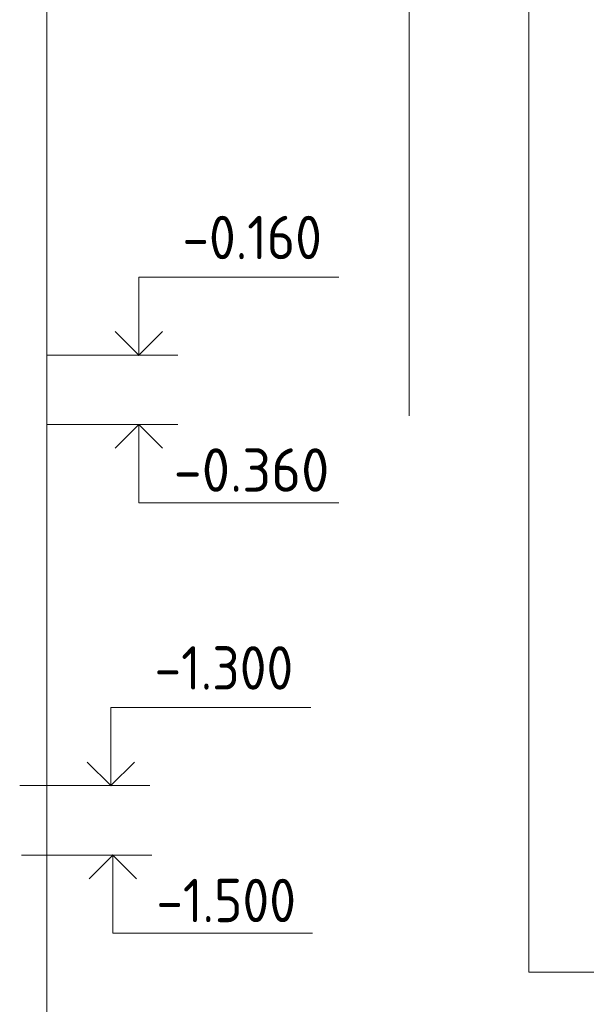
# Model space of a CAD drawing. Header units: millimetres. Extents: x 0 to 21000, y -5 to 14850.
# Tile 26 of 35: x 11422 to 13053, y 3355 to 6192. Entities that reach past the tile are written whole.
import ezdxf

# ---------------------------------------------------------------- set-up
doc = ezdxf.new("R2010")
doc.units = ezdxf.units.MM
doc.layers.add('Standard', color=7, linetype='Continuous', lineweight=25)
doc.layers.add('Позиционная метка линия выноска', color=7, linetype='Continuous', lineweight=13)
doc.styles.add('ISOCPEUR', font='txt')

msp = doc.modelspace()

# ---------------------------------------------------------------- linework, layer by layer
at = {"layer": 'Standard', "color": 7, "linetype": 'Continuous', "lineweight": 13, "transparency": 33554687}
for p, q in [((11877.1, 5225), (11502.1, 5225)), ((11877.1, 5025), (11502.1, 5025)), ((11796.8, 3985), (11421.8, 3985)), ((11802.1, 3785), (11427.1, 3785))]:
    msp.add_line(p, q, dxfattribs=at)
for points in [[(21000, 14850), (11500, 14850), (11500, 3000), (21000, 3000), (21000, 14850)], [(11764.6, 5225), (11764.6, 5450), (12340.2, 5450)], [(11764.6, 5025), (11764.6, 4800), (12340.2, 4800)], [(11684.3, 3985), (11684.3, 4210), (12260, 4210)], [(11689.6, 3785), (11689.6, 3560), (12265.2, 3560)]]:
    msp.add_lwpolyline(points, dxfattribs=at)
at = {"layer": 'Standard', "color": 254, "linetype": 'Continuous', "lineweight": 18, "true_color": 0xc4c4ff, "transparency": 33554687}
msp.add_lwpolyline([(12887.8, 3447.6), (15775.3, 3447.6), (15775.3, 12925.1), (12887.8, 12925.1), (12887.8, 3447.6)], dxfattribs=at)
at = {"layer": 'Standard', "color": 7, "linetype": 'Continuous', "lineweight": 35, "transparency": 33554687}
for points in [[(11696.5, 5293.1), (11764.6, 5225), (11832.7, 5293.1)], [(11696.5, 4957), (11764.6, 5025), (11832.7, 4957)], [(11616.2, 4053.1), (11684.3, 3985), (11752.4, 4053.1)], [(11621.5, 3717), (11689.6, 3785), (11757.7, 3717)]]:
    msp.add_lwpolyline(points, dxfattribs=at)
at = {"layer": 'Позиционная метка линия выноска', "color": 7, "linetype": 'Continuous', "lineweight": 18, "transparency": 33554687}
msp.add_line((12542.8, 5050.1), (12542.8, 14850), dxfattribs=at)

# ---------------------------------------------------------------- texts
at = {"layer": 'Standard', "color": 7, "linetype": 'Continuous', "lineweight": 25, "transparency": 33554687, "char_height": 125, "attachment_point": 7, "style": 'ISOCPEUR'}
for s, insert, width in [('\\W0.90;-0.160', (11890.2, 5501.6), 505.886), ('\\W0.95;-0.360', (11865.2, 4831.7), 533.925), ('\\W0.90;-1.300', (11810, 4261.6), 505.886), ('\\W0.90;-1.500', (11815.2, 3591.7), 505.883)]:
    msp.add_mtext(s, dxfattribs=dict(at, insert=insert, width=width))

doc.saveas('drawing.dxf')
